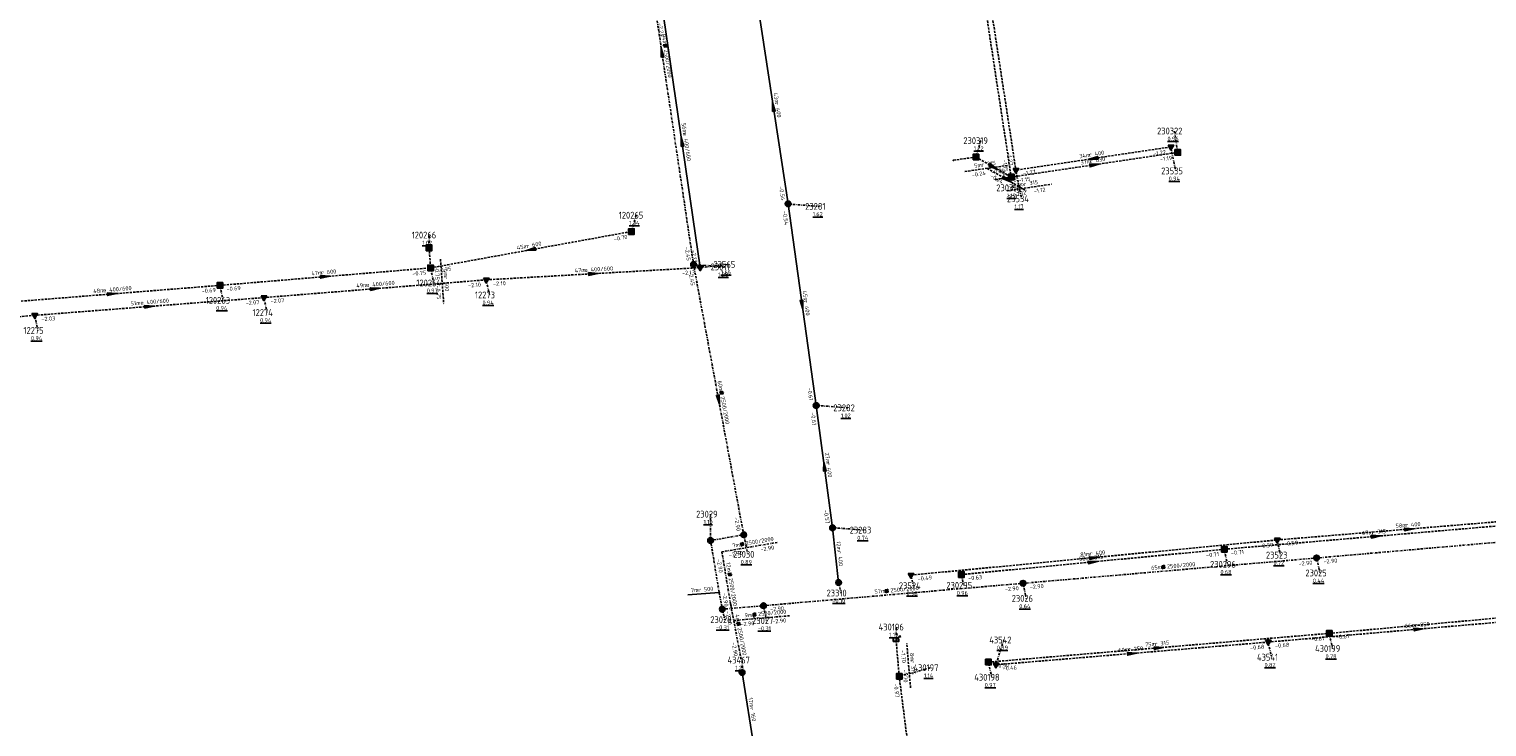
# Model space of a CAD drawing. Extents: x 188323 to 208361, y 565368 to 574910.
# Tile 108 of 256: x 201337 to 201658, y 568998 to 569151. Entities that reach past the tile are written whole.
import ezdxf

# ---------------------------------------------------------------- set-up
doc = ezdxf.new("R2010")
doc.units = 0
for name, pattern in [('BORDER', [1.75, 0.5, -0.25, 0.5, -0.25, 0, -0.25]), ('DASHDOT', [1, 0.5, -0.25, 0, -0.25]), ('DASHED', [0.75, 0.5, -0.25])]:
    doc.linetypes.add(name, pattern=pattern)
doc.layers.get('0').update_dxf_attribs({"linetype": 'CONTINUOUS'})
for name, color, linetype in [('RIO-AFM', 7, 'CONTINUOUS'), ('RIO-BOK', 7, 'CONTINUOUS'), ('RIO-DET', 7, 'CONTINUOUS'), ('RIO-KNP', 7, 'CONTINUOUS'), ('RIO-KNR', 7, 'CONTINUOUS'), ('RIO-LAG_0B', 7, 'CONTINUOUS'), ('RIO-LAG_1B', 7, 'DASHED'), ('RIO-LAG_2B', 7, 'DASHED'), ('RIO-LAG_4', 7, 'BORDER'), ('RIO-LEN', 7, 'CONTINUOUS'), ('RIO-MVD', 1, 'CONTINUOUS'), ('RIO-VRB', 6, 'DASHDOT'), ('RIO-VRH', 7, 'CONTINUOUS')]:
    doc.layers.add(name, color=color, linetype=linetype)
doc.styles.add('RIO-TXT', font='isocp.shx')

# ---------------------------------------------------------------- blocks, each defined once
blk = doc.blocks.new('L_VHR')
blk.add_lwpolyline([(-0.5, 0), (0.5, 0), (-0.5, 0.15), (-0.5, -0.15), (0.5, 0)])
blk = doc.blocks.new('L_VKT')
blk.add_line((0.3, 0.95), (-0.3, -0.05))
blk.add_lwpolyline([(0.3, 0.15), (0.3, 0.75), (-0.3, 0.75), (-0.3, 0.15)], close=True)
blk = doc.blocks.new('K_IPR')
blk.add_lwpolyline([(-0.5, -0.5), (0.5, -0.5), (0.5, 0.5), (-0.5, 0.5)], close=True)
blk.add_solid([(-0.5, 0.5), (0.5, 0.5), (-0.5, -0.5), (0.5, -0.5)])
at = {"style": 'RIO-TXT', "flags": 1}
blk.add_attdef('KNOOPNAAM', (2, 2), '', height=1, dxfattribs=at)
blk = doc.blocks.new('K_IPD')
blk.add_lwpolyline([(-0.496027, 0.307994), (0.503973, 0.307994), (0.003973, -0.558031)], close=True)
blk.add_solid([(-0.496027, 0.307994), (0.503973, 0.307994), (0.003973, -0.558031)])
at = {"style": 'RIO-TXT', "flags": 1}
blk.add_attdef('KNOOPNAAM', (2, 2), '', height=1, dxfattribs=at)
blk = doc.blocks.new('K_IPG')
blk.add_circle((0, 0), 0.5)
for points in [[(0, 0), (-0.5, 0), (-0.433013, 0.25)], [(0, 0), (-0.433013, -0.25), (-0.5, 0)], [(0, 0), (-0.433013, 0.25), (-0.25, 0.433013)], [(0, 0), (-0.25, -0.433013), (-0.433013, -0.25)], [(0, 0), (-0.25, 0.433013), (0, 0.5)], [(0, 0), (0, -0.5), (-0.25, -0.433013)], [(0, 0), (0, 0.5), (0.25, 0.433013)], [(0, 0), (0.25, 0.433013), (0.433013, 0.25)], [(0, 0), (0.433013, 0.25), (0.5, 0)], [(0, 0), (0.5, 0), (0.433013, -0.25)], [(0, 0), (0.433013, -0.25), (0.25, -0.433013)], [(0, 0), (0.25, -0.433013), (0, -0.5)]]:
    blk.add_solid(points)
at = {"style": 'RIO-TXT', "flags": 1}
blk.add_attdef('KNOOPNAAM', (2, 2), '', height=1, dxfattribs=at)
blk = doc.blocks.new('K_FIC')
blk.add_circle((0, 0), 0.0625)
at = {"style": 'RIO-TXT', "flags": 1}
blk.add_attdef('KNOOPNAAM', (2, 2), '', height=1, dxfattribs=at)
blk = doc.blocks.new('K_UTB')
blk.add_lwpolyline([(0.5, 0.15), (0.5, -0.3), (-0.5, -0.3), (-0.5, 0.15), (-0.45, 0.15), (-0.45, -0.25), (0, -0.25), (0.45, -0.25), (0.45, 0.15)], close=True)
blk.add_lwpolyline([(0.85, 0.6), (0.55, 0.65), (0.614828, 0.459583), (0.850842, 0.598937)])
blk.add_arc((0.85, -0.25), 0.85, 90, 180)
at = {"style": 'RIO-TXT', "flags": 1}
blk.add_attdef('KNOOPNAAM', (2, 2), '', height=1, dxfattribs=at)
blk = doc.blocks.new('20_01______120266____120264_')
at = {"layer": 'RIO-LAG_1B'}
blk.add_line((0, 0), (0.712, -9.796), dxfattribs=at)
at = {"layer": 'RIO-AFM', "style": 'RIO-TXT'}
blk.add_text('r 500', height=0.9, rotation=274.131, dxfattribs=at).set_placement((0.7765, -3.7842))
at = {"layer": 'RIO-BOK', "style": 'RIO-TXT'}
for p in [(-1.2948, -1.4976), (-0.9815, -5.8072)]:
    blk.add_text('-0.75', height=0.9, rotation=274.131, dxfattribs=at).set_placement(p)
at = {"layer": 'RIO-LEN', "style": 'RIO-TXT'}
blk.add_text('4m', height=0.9, rotation=274.131, dxfattribs=at).set_placement((0.659, -2.1685))
blk = doc.blocks.new('158_02______23028_____23027_')
at = {"layer": 'RIO-LAG_4'}
blk.add_line((0, 0), (12.474, 1.076), dxfattribs=at)
at = {"layer": 'RIO-AFM', "xscale": 0.9, "yscale": 0.9, "zscale": 0.9, "rotation": 4.931}
blk.add_blockref('L_VKT', (4.5799, 0.897), dxfattribs=at)
at = {"layer": 'RIO-AFM', "style": 'RIO-TXT'}
blk.add_text('2500/2000', height=0.9, rotation=4.931, dxfattribs=at).set_placement((5.3869, 0.9667))
at = {"layer": 'RIO-BOK', "style": 'RIO-TXT'}
for p in [(8.509, -0.671), (1.5149, -1.2745)]:
    blk.add_text('-2.90', height=0.9, rotation=4.931, dxfattribs=at).set_placement(p)
at = {"layer": 'RIO-LEN', "style": 'RIO-TXT'}
blk.add_text('9m', height=0.9, rotation=4.931, dxfattribs=at).set_placement((2.4279, 0.7113))
blk = doc.blocks.new('160_02______23705_____23028_')
at = {"layer": 'RIO-LAG_4'}
blk.add_line((0, 0), (2.333, -12.302), dxfattribs=at)
at = {"layer": 'RIO-AFM', "xscale": 0.9, "yscale": 0.9, "zscale": 0.9, "rotation": 280.7129}
blk.add_blockref('L_VKT', (1.3561, -4.4661), dxfattribs=at)
at = {"layer": 'RIO-AFM', "style": 'RIO-TXT'}
blk.add_text('2500/2000', height=0.9, rotation=280.7129, dxfattribs=at).set_placement((1.5071, -5.2619))
at = {"layer": 'RIO-BOK', "style": 'RIO-TXT'}
for p in [(-1.1146, -1.6362), (0.1939, -8.5342)]:
    blk.add_text('-2.90', height=0.9, rotation=280.7129, dxfattribs=at).set_placement(p)
at = {"layer": 'RIO-LEN', "style": 'RIO-TXT'}
blk.add_text('4m', height=0.9, rotation=280.7129, dxfattribs=at).set_placement((0.9536, -2.3439))
blk = doc.blocks.new('163_02______23029_____23030_')
at = {"layer": 'RIO-LAG_4'}
blk.add_line((0, 0), (12.34, 2.118), dxfattribs=at)
at = {"layer": 'RIO-AFM', "xscale": 0.9, "yscale": 0.9, "zscale": 0.9, "rotation": 9.7419}
blk.add_blockref('L_VKT', (4.4885, 1.278), dxfattribs=at)
at = {"layer": 'RIO-AFM', "style": 'RIO-TXT'}
blk.add_text('2500/2000', height=0.9, rotation=9.7419, dxfattribs=at).set_placement((5.2869, 1.4151))
at = {"layer": 'RIO-BOK', "style": 'RIO-TXT'}
for p in [(1.6165, -1.1429), (8.5353, 0.045)]:
    blk.add_text('-2.90', height=0.9, rotation=9.7419, dxfattribs=at).set_placement(p)
at = {"layer": 'RIO-LEN', "style": 'RIO-TXT'}
blk.add_text('7m', height=0.9, rotation=9.7419, dxfattribs=at).set_placement((2.3597, 0.9125))
blk = doc.blocks.new('164_02______23029_____23705_')
at = {"layer": 'RIO-LAG_4'}
blk.add_line((0, 0), (2.133, -12.886), dxfattribs=at)
at = {"layer": 'RIO-AFM', "xscale": 0.9, "yscale": 0.9, "zscale": 0.9, "rotation": 279.3731}
blk.add_blockref('L_VKT', (1.3395, -5.0293), dxfattribs=at)
at = {"layer": 'RIO-AFM', "style": 'RIO-TXT'}
blk.add_text('2500/2000', height=0.9, rotation=279.3731, dxfattribs=at).set_placement((1.4718, -5.8284))
at = {"layer": 'RIO-BOK', "style": 'RIO-TXT'}
for p in [(-1.1525, -1.6097), (0.0825, -9.0691)]:
    blk.add_text('-2.90', height=0.9, rotation=279.3731, dxfattribs=at).set_placement(p)
at = {"layer": 'RIO-LEN', "style": 'RIO-TXT'}
blk.add_text('12m', height=0.9, rotation=279.3731, dxfattribs=at).set_placement((0.8985, -2.3656))
blk = doc.blocks.new('173_02______230319____230318_')
at = {"layer": 'RIO-LAG_1B'}
blk.add_line((0, 0), (8.52, -4.884), dxfattribs=at)
at = {"layer": 'RIO-VRH', "xscale": 2, "yscale": 2, "zscale": 2, "rotation": 330.1471}
blk.add_blockref('L_VHR', (4.26, -2.442), dxfattribs=at)
at = {"layer": 'RIO-AFM', "style": 'RIO-TXT'}
blk.add_text('r 315', height=0.9, rotation=330.1471, dxfattribs=at).set_placement((3.5716, -1.4708))
at = {"layer": 'RIO-BOK', "style": 'RIO-TXT'}
for s, p in [('-0.24', (0.5183, -1.9107)), ('-0.25', (4.2663, -4.0589))]:
    blk.add_text(s, height=0.9, rotation=330.1471, dxfattribs=at).set_placement(p)
at = {"layer": 'RIO-LEN', "style": 'RIO-TXT'}
blk.add_text('9m', height=0.9, rotation=330.1471, dxfattribs=at).set_placement((2.1661, -0.6652))
blk = doc.blocks.new('174_02______230321____230318_')
at = {"layer": 'RIO-LAG_1B'}
blk.add_line((0, 0), (9.715, 1.437), dxfattribs=at)
at = {"layer": 'RIO-AFM', "style": 'RIO-TXT'}
blk.add_text('r 315', height=0.9, rotation=8.4138, dxfattribs=at).set_placement((3.7157, 1.0551))
at = {"layer": 'RIO-BOK', "style": 'RIO-TXT'}
for p in [(1.5896, -1.1801), (5.8631, -0.5479)]:
    blk.add_text('-1.12', height=0.9, rotation=8.4138, dxfattribs=at).set_placement(p)
at = {"layer": 'RIO-LEN', "style": 'RIO-TXT'}
blk.add_text('3m', height=0.9, rotation=8.4138, dxfattribs=at).set_placement((2.1131, 0.818))
blk = doc.blocks.new('175_02______230320____230319_')
at = {"layer": 'RIO-LAG_1B'}
blk.add_line((0, 0), (9.718, 1.416), dxfattribs=at)
at = {"layer": 'RIO-AFM', "style": 'RIO-TXT'}
blk.add_text('r 315', height=0.9, rotation=8.2916, dxfattribs=at).set_placement((3.7179, 1.0472))
at = {"layer": 'RIO-BOK', "style": 'RIO-TXT'}
for p in [(1.5871, -1.1835), (5.8619, -0.5604)]:
    blk.add_text('-0.24', height=0.9, rotation=8.2916, dxfattribs=at).set_placement(p)
at = {"layer": 'RIO-LEN', "style": 'RIO-TXT'}
blk.add_text('5m', height=0.9, rotation=8.2916, dxfattribs=at).set_placement((2.1149, 0.8135))
blk = doc.blocks.new('772_04______430197____430196_')
at = {"layer": 'RIO-LAG_1B'}
blk.add_line((0, 0), (-0.837, 9.785), dxfattribs=at)
at = {"layer": 'RIO-AFM', "style": 'RIO-TXT'}
blk.add_text('r 315', height=0.9, rotation=274.8776, dxfattribs=at).set_placement((-0.0113, 6.0117))
at = {"layer": 'RIO-BOK', "style": 'RIO-TXT'}
for p in [(-2.1122, 8.2706), (-1.7428, 3.9665)]:
    blk.add_text('-1.70', height=0.9, rotation=274.8776, dxfattribs=at).set_placement(p)
at = {"layer": 'RIO-LEN', "style": 'RIO-TXT'}
blk.add_text('8m', height=0.9, rotation=274.8776, dxfattribs=at).set_placement((-0.1498, 7.6258))

msp = doc.modelspace()

# ---------------------------------------------------------------- linework, layer by layer
at = {"layer": 'RIO-LAG_0B'}
for p, q in [((201497.296, 569155.776), (201503.808, 569113.024)), ((201476.384, 569154.368), (201484.496, 569099.008)), ((201503.808, 569113.024), (201510, 569068.672)), ((201510, 569068.672), (201513.6, 569041.792)), ((201513.6, 569041.792), (201514.944, 569029.76)), ((201488.656, 569027.52), (201481.728, 569027.008)), ((201496.4, 568992.768), (201493.696, 569009.92))]:
    msp.add_line(p, q, dxfattribs=at)
at = {"layer": 'RIO-LAG_1B'}
for p, q in [((201542.256, 569188.928), (201552.928, 569118.912)), ((201552.928, 569118.912), (201589.568, 569124.352)), ((201540.224, 569122.624), (201545.152, 569123.328)), ((201545.152, 569123.328), (201552.928, 569118.912)), ((201549.552, 569118.4), (201552.928, 569118.912)), ((201425.136, 569098.944), (201469.328, 569106.944)), ((201424.816, 569103.36), (201425.136, 569098.944)), ((201378.768, 569095.104), (201425.136, 569098.944)), ((201331.264, 569091.328), (201378.768, 569095.104)), ((201599.808, 569037.056), (201666.56, 569042.752)), ((201541.952, 569031.488), (201599.808, 569037.056)), ((201622.912, 569018.56), (201703.776, 569025.92)), ((201547.92, 569012.224), (201622.912, 569018.56)), ((201528.272, 569009.088), (201527.584, 569017.152)), ((201533.504, 568967.808), (201528.272, 569009.088))]:
    msp.add_line(p, q, dxfattribs=at)
at = {"layer": 'RIO-LAG_2B'}
for p, q in [((201541.536, 569201.536), (201553.952, 569120.448)), ((201588.064, 569125.568), (201553.952, 569120.448)), ((201437.392, 569096.32), (201484.496, 569099.008)), ((201437.392, 569096.32), (201388.448, 569092.416)), ((201388.448, 569092.416), (201338.016, 569088.512)), ((201338.016, 569088.512), (201288.16, 569084.224)), ((201611.472, 569039.104), (201669.616, 569043.904)), ((201530.864, 569031.36), (201611.472, 569039.104)), ((201675.68, 569022.336), (201609.504, 569016.64)), ((201609.504, 569016.64), (201549.568, 569011.648))]:
    msp.add_line(p, q, dxfattribs=at)
at = {"layer": 'RIO-LAG_4'}
for p, q in [((201483.008, 569099.712), (201469.104, 569192.896)), ((201483.008, 569099.712), (201494.048, 569040.256)), ((201620.144, 569035.136), (201718.112, 569043.648)), ((201486.768, 569038.976), (201494.048, 569040.256)), ((201486.768, 569038.976), (201488.656, 569027.52)), ((201555.52, 569029.568), (201620.144, 569035.136)), ((201488.656, 569027.52), (201489.344, 569023.872)), ((201498.384, 569024.64), (201555.52, 569029.568)), ((201489.344, 569023.872), (201498.384, 569024.64))]:
    msp.add_line(p, q, dxfattribs=at)
at = {"layer": 'RIO-VRB'}
for p, q in [((201545.16, 569123.35), (201546.2114, 569126.9397)), ((201589.56, 569124.34), (201588.8517, 569129.053)), ((201588.06, 569125.56), (201589.1141, 569120.2771)), ((201552.93, 569118.89), (201553.4635, 569116.5616)), ((201553.96, 569120.42), (201555.1876, 569114.1523)), ((201503.8, 569113), (201510.7675, 569112.4713)), ((201469.33, 569106.95), (201470.3814, 569110.5397)), ((201424.81, 569103.39), (201424.8097, 569106.165)), ((201425.13, 569098.95), (201425.8371, 569095.6368)), ((201483, 569099.7), (201489.9675, 569099.1713)), ((201484.5, 569099), (201490.575, 569099.7)), ((201378.77, 569095.13), (201379.4771, 569091.8168)), ((201437.39, 569096.31), (201438.0971, 569092.9968)), ((201388.44, 569092.44), (201389.1471, 569089.1268)), ((201338.02, 569088.5), (201338.7271, 569085.1868)), ((201510, 569068.7), (201516.9675, 569068.1713)), ((201486.77, 569039), (201486.7692, 569044.775)), ((201513.6, 569041.8), (201520.5675, 569041.2713)), ((201494.05, 569040.25), (201494.9306, 569035.952)), ((201599.8, 569037.06), (201600.5071, 569033.7468)), ((201611.47, 569039.08), (201612.1771, 569035.7668)), ((201620.15, 569035.16), (201620.8571, 569031.8468)), ((201530.86, 569031.36), (201531.3935, 569029.0316)), ((201541.95, 569031.46), (201542.4835, 569029.1316)), ((201514.94, 569029.75), (201515.4735, 569027.4216)), ((201555.52, 569029.55), (201556.2271, 569026.2368)), ((201498.39, 569024.67), (201499.0971, 569021.3568)), ((201489.35, 569023.89), (201489.8835, 569021.5616)), ((201527.58, 569017.16), (201527.5797, 569019.935)), ((201622.92, 569018.53), (201623.6271, 569015.2168)), ((201549.56, 569011.63), (201551.2952, 569017.0992)), ((201609.5, 569016.62), (201610.2071, 569013.3068)), ((201493.7, 569009.9), (201493.6997, 569012.675)), ((201547.92, 569012.22), (201548.6271, 569008.9068)), ((201528.27, 569009.06), (201535.2375, 569010.9887))]:
    msp.add_line(p, q, dxfattribs=at)

# ---------------------------------------------------------------- block references
at = {"layer": 'RIO-AFM', "xscale": 0.9, "yscale": 0.9, "zscale": 0.9}
for p, rotation in [((201476.374, 569147.7139), 278.4909), ((201488.7878, 569071.3973), 280.5374), ((201586.4469, 569032.7364), 4.9604), ((201525.5674, 569027.4933), 4.8818)]:
    msp.add_blockref('L_VKT', p, dxfattribs=dict(at, rotation=rotation))
at = {"layer": 'RIO-DET'}
for name, p in [('175_02______230320____230319_', (201542.72, 569120.128)), ('173_02______230319____230318_', (201547.664, 569120.832)), ('174_02______230321____230318_', (201552.048, 569115.904)), ('20_01______120266____120264_', (201427.312, 569100.864)), ('163_02______23029_____23030_', (201489.264, 569036.48)), ('164_02______23029_____23705_', (201489.264, 569036.48)), ('160_02______23705_____23028_', (201491.168, 569025.024)), ('158_02______23028_____23027_', (201491.856, 569021.376)), ('772_04______430197____430196_', (201530.768, 569006.592))]:
    msp.add_blockref(name, p, dxfattribs=at)
at = {"layer": 'RIO-KNP', "xscale": 1.25, "yscale": 1.25, "zscale": 1.25}
for name, p in [('K_IPR', (201545.152, 569123.328)), ('K_IPD', (201588.064, 569125.568)), ('K_IPR', (201589.568, 569124.352)), ('K_FIC', (201540.224, 569122.624)), ('K_IPD', (201553.952, 569120.448)), ('K_FIC', (201549.552, 569118.4)), ('K_IPR', (201552.928, 569118.912)), ('K_IPG', (201503.808, 569113.024)), ('K_IPR', (201469.328, 569106.944)), ('K_IPR', (201424.816, 569103.36)), ('K_IPR', (201425.136, 569098.944)), ('K_IPG', (201483.008, 569099.712)), ('K_IPD', (201484.496, 569099.008)), ('K_IPR', (201378.768, 569095.104)), ('K_IPD', (201437.392, 569096.32)), ('K_IPD', (201388.448, 569092.416)), ('K_IPD', (201338.016, 569088.512)), ('K_IPG', (201510, 569068.672)), ('K_IPG', (201494.048, 569040.256)), ('K_IPG', (201513.6, 569041.792)), ('K_IPG', (201486.768, 569038.976)), ('K_IPR', (201599.808, 569037.056)), ('K_IPD', (201611.472, 569039.104)), ('K_IPG', (201620.144, 569035.136)), ('K_IPD', (201530.864, 569031.36)), ('K_IPR', (201541.952, 569031.488)), ('K_FIC', (201488.656, 569027.52)), ('K_IPG', (201514.944, 569029.76)), ('K_IPG', (201555.52, 569029.568)), ('K_IPG', (201489.344, 569023.872)), ('K_IPG', (201498.384, 569024.64)), ('K_UTB', (201527.584, 569017.152)), ('K_IPR', (201622.912, 569018.56)), ('K_IPD', (201609.504, 569016.64)), ('K_IPR', (201547.92, 569012.224)), ('K_IPD', (201549.568, 569011.648)), ('K_IPG', (201493.696, 569009.92)), ('K_IPR', (201528.272, 569009.088))]:
    msp.add_blockref(name, p, dxfattribs=at)
at = {"layer": 'RIO-VRH', "xscale": 2, "yscale": 2, "zscale": 2}
for p, rotation in [((201476.05, 569146.3), 98.4909), ((201500.55, 569134.4), 458.6437), ((201480.445, 569126.69), 458.3396), ((201549.045, 569121.12), 330.1471), ((201571.01, 569122.99), 188.571), ((201571.245, 569121.615), 8.4618), ((201447.23, 569102.95), 190.2582), ((201460.945, 569097.655), 3.2677), ((201401.95, 569097.04), 4.71), ((201355.02, 569093.22), 4.5974), ((201412.915, 569094.375), 364.52), ((201506.9, 569090.85), 277.9753), ((201363.23, 569090.47), 364.4678), ((201488.525, 569069.975), 280.5374), ((201511.8, 569055.25), 457.6309), ((201633.18, 569039.91), 4.8796), ((201640.545, 569041.485), 4.7281), ((201570.875, 569034.26), 5.5286), ((201571.165, 569035.22), 5.47), ((201642.59, 569019.465), 364.9136), ((201585.42, 569015.375), 4.8087), ((201579.53, 569014.125), 364.7584)]:
    msp.add_blockref('L_VHR', p, dxfattribs=dict(at, rotation=rotation))

# ---------------------------------------------------------------- texts
at = {"layer": 'RIO-AFM', "style": 'RIO-TXT'}
for s, rotation, p in [('2500/2000', 278.4909, (201476.494, 569146.9129)), ('r 400', 278.6437, (201500.9357, 569135.2785)), ('e 400/600', 278.3396, (201480.6821, 569128.6355)), ('r 400', 368.571, (201570.1326, 569123.3739)), ('r 630', 8.4618, (201570.3702, 569121.9903)), ('r 600', 10.2582, (201446.3439, 569103.2977)), ('r 600', 4.71, (201401.1017, 569097.4718)), ('e 400/600', 3.2677, (201459.0293, 569098.0464)), ('e 400/600', 4.5974, (201353.0959, 569093.5669)), ('e 400/600', 364.52, (201410.9897, 569094.7388)), ('e 400/600', 364.4678, (201361.305, 569090.836)), ('r 400', 277.9753, (201507.2963, 569091.724)), ('2500/2000', 280.5374, (201488.9363, 569070.6011)), ('r 400', 277.6309, (201512.1961, 569056.1209)), ('r 315', 4.8796, (201632.33, 569040.3392)), ('r 400', 4.7281, (201639.6963, 569041.9165)), ('r 400', 276.3539, (201514.6807, 569036.636)), ('r 315', 5.5286, (201570.0205, 569034.6796)), ('r 400', 5.47, (201570.3107, 569035.6405)), ('2500/2000', 4.9604, (201587.2539, 569032.8064)), ('r 500', 364.4551, (201484.0791, 569027.6861)), ('2500/2000', 4.8818, (201526.3745, 569027.5622)), ('r 250', 364.9136, (201641.7381, 569019.9142)), ('r 250', 364.7584, (201578.6794, 569014.5745)), ('r 315', 4.8087, (201584.5705, 569015.8053)), ('r 160', 278.9808, (201495.4224, 569002.2295))]:
    msp.add_text(s, height=0.9, rotation=rotation, dxfattribs=at).set_placement(p)
at = {"layer": 'RIO-BOK', "style": 'RIO-TXT'}
for s, rotation, p in [('-2.24', 278.3396, (201475.2086, 569152.7914)), ('-1.27', 278.7209, (201552.0039, 569124.2684)), ('-1.22', 368.571, (201584.212, 569123.5837)), ('-1.15', 278.6818, (201550.9695, 569122.7386)), ('-1.27', 368.571, (201555.5536, 569119.2453)), ('-1.19', 8.4618, (201585.7102, 569122.3518)), ('-1.15', 8.4618, (201554.5206, 569117.7112)), ('-0.54', 278.6437, (201501.8248, 569116.8471)), ('-0.54', 277.9753, (201502.6085, 569111.4189)), ('-0.70', 10.2582, (201465.5445, 569104.8421)), ('-2.45', 278.4909, (201481.067, 569103.5572)), ('-2.13', 278.3396, (201482.5532, 569102.8587)), ('-0.75', 4.71, (201421.1585, 569097.218)), ('-0.75', 10.2582, (201426.7567, 569097.8217)), ('-2.13', 3.2677, (201480.4855, 569097.3685)), ('-2.45', 280.5374, (201481.8804, 569098.0672)), ('-0.69', 4.71, (201380.28, 569093.8497)), ('-2.10', 364.52, (201433.4108, 569094.6196)), ('-2.10', 3.2677, (201438.8673, 569094.9921)), ('-0.69', 4.5974, (201374.7948, 569093.4058)), ('-2.07', 364.4678, (201384.4592, 569090.7542)), ('-2.07', 364.52, (201389.9466, 569091.1556)), ('-2.03', 364.4678, (201339.5254, 569087.2143)), ('-0.61', 277.9753, (201508.0707, 569072.57)), ('-0.61', 277.6309, (201508.799, 569067.1261)), ('-2.90', 280.5374, (201491.9595, 569044.0312)), ('-0.57', 277.6309, (201511.683, 569045.6802)), ('-0.59', 5.47, (201607.5211, 569037.2954)), ('-0.59', 4.7281, (201612.9804, 569037.8002)), ('-0.71', 5.5286, (201595.8533, 569035.2714)), ('-0.71', 4.8796, (201601.3138, 569035.7842)), ('-2.90', 4.9604, (201616.1862, 569033.4107)), ('-2.90', 4.9644, (201621.6657, 569033.8864)), ('-0.49', 5.47, (201532.3869, 569030.0998)), ('-0.63', 5.5286, (201543.4782, 569030.2014)), ('-2.90', 4.8818, (201551.5538, 569027.8061)), ('-2.90', 4.9604, (201557.0356, 569028.2763)), ('-2.90', 4.8818, (201499.9039, 569023.3942)), ('-0.67', 4.8087, (201618.9506, 569016.7911)), ('-0.67', 5.229, (201624.4416, 569017.2634)), ('-0.68', 364.7584, (201605.5276, 569014.9201)), ('-0.68', 364.9136, (201611.0154, 569015.346)), ('-0.50', 4.8087, (201549.4322, 569010.9423)), ('-0.46', 364.7584, (201551.0719, 569010.3519)), ('-0.97', 277.2325, (201527.0581, 569007.4945))]:
    msp.add_text(s, height=0.9, rotation=rotation, dxfattribs=at).set_placement(p)
at = {"layer": 'RIO-KNR', "style": 'RIO-TXT'}
for s, p in [('230319', (201542.3864, 569126.1897)), ('230322', (201585.0267, 569128.303)), ('23535', (201585.9266, 569119.5271)), ('230318', (201549.6385, 569115.8116)), ('23534', (201552.0001, 569113.4023)), ('120265', (201466.5564, 569109.7897)), ('23281', (201507.58, 569111.7213)), ('120266', (201420.9847, 569105.415)), ('23011', (201486.78, 569098.4213)), ('23565', (201487.3875, 569098.95)), ('120264', (201422.0121, 569094.8868)), ('120263', (201375.6521, 569091.0668)), ('12273', (201434.9096, 569092.2468)), ('12274', (201385.9596, 569088.3768)), ('12275', (201335.5396, 569084.4368)), ('23282', (201513.78, 569067.4213)), ('23029', (201483.5817, 569044.025)), ('23283', (201517.38, 569040.5213)), ('23030', (201491.7431, 569035.202)), ('230296', (201596.6821, 569032.9968)), ('23523', (201608.9896, 569035.0168)), ('23025', (201617.6696, 569031.0968)), ('23310', (201512.286, 569026.6716)), ('23524', (201528.206, 569028.2816)), ('230295', (201538.6585, 569028.3816)), ('23026', (201553.0396, 569025.4868)), ('23028', (201486.696, 569020.8116)), ('23027', (201495.9096, 569020.6068)), ('430196', (201523.7547, 569019.185)), ('43542', (201548.1077, 569016.3492)), ('430199', (201619.8021, 569014.4668)), ('43467', (201490.5122, 569011.925)), ('430197', (201531.4125, 569010.2387)), ('43541', (201607.0196, 569012.5568)), ('430198', (201544.8021, 569008.1568))]:
    msp.add_text(s, height=1.5, dxfattribs=at).set_placement(p)
at = {"layer": 'RIO-LEN', "style": 'RIO-TXT'}
for s, rotation, p in [('94m', 278.4909, (201475.974, 569150.3841)), ('43m', 278.6437, (201500.61, 569137.4138)), ('56m', 278.3396, (201480.3678, 569130.7725)), ('34m', 368.571, (201567.997, 569123.0506)), ('37m', 8.4618, (201568.2337, 569121.6725)), ('45m', 10.2582, (201444.2184, 569102.913)), ('47m', 4.71, (201398.949, 569097.2944)), ('47m', 3.2677, (201456.8728, 569097.9233)), ('49m', 364.52, (201408.8366, 569094.5672)), ('48m', 4.5974, (201350.9429, 569093.3937)), ('51m', 364.4678, (201359.1517, 569090.6663)), ('45m', 277.9753, (201506.9956, 569093.863)), ('60m', 280.5374, (201488.2927, 569074.0515)), ('27m', 277.6309, (201511.9082, 569058.2616)), ('67m', 4.8796, (201630.1779, 569040.1555)), ('58m', 4.7281, (201637.5437, 569041.7384)), ('12m', 276.3539, (201514.4406, 569038.7827)), ('58m', 5.5286, (201567.8705, 569034.4715)), ('81m', 5.47, (201568.1605, 569035.4346)), ('65m', 4.9604, (201583.757, 569032.5029)), ('7m', 364.4551, (201482.464, 569027.5592)), ('57m', 4.8818, (201522.8772, 569027.2635)), ('66m', 364.9136, (201639.5861, 569019.7278)), ('60m', 364.7584, (201576.5269, 569014.394)), ('75m', 4.8087, (201582.4181, 569015.6242)), ('17m', 278.9808, (201495.0841, 569004.3629))]:
    msp.add_text(s, height=0.9, rotation=rotation, dxfattribs=at).set_placement(p)
at = {"layer": 'RIO-MVD', "style": 'RIO-TXT'}
for s, p in [('%%U0.96', (201587.3217, 569126.903)), ('%%U1.22', (201544.6814, 569124.7897)), ('%%U0.94', (201587.5841, 569118.1271)), ('%%U1.19', (201551.9335, 569114.4116)), ('%%U1.62', (201509.2375, 569110.3213)), ('%%U1.17', (201553.6576, 569112.0023)), ('%%U1.34', (201468.8514, 569108.3897)), ('%%U1.02', (201423.2797, 569104.015)), ('%%U1.66', (201489.045, 569097.55)), ('%%U1.28', (201488.4375, 569097.0213)), ('%%U0.97', (201424.3071, 569093.4868)), ('%%U0.94', (201436.5671, 569090.8468)), ('%%U0.94', (201377.9471, 569089.6668)), ('%%U0.94', (201387.6171, 569086.9768)), ('%%U0.94', (201337.1971, 569083.0368)), ('%%U1.02', (201515.4375, 569066.0213)), ('%%U1.10', (201485.2392, 569042.625)), ('%%U0.74', (201519.0375, 569039.1213)), ('%%U0.89', (201493.4006, 569033.802)), ('%%U0.72', (201610.6471, 569033.6168)), ('%%U0.68', (201598.9771, 569031.5968)), ('%%U0.98', (201529.8635, 569026.8816)), ('%%U0.96', (201540.9535, 569026.9816)), ('%%U0.44', (201619.3271, 569029.6968)), ('%%U-0.10', (201513.561, 569025.2716)), ('%%U0.64', (201554.6971, 569024.0868)), ('%%U-0.31', (201487.971, 569019.4116)), ('%%U-0.31', (201497.1846, 569019.2068)), ('%%U1.19', (201526.0497, 569017.785)), ('%%U0.99', (201549.7652, 569014.9492)), ('%%U1.21', (201492.1697, 569010.525)), ('%%U0.82', (201608.6771, 569011.1568)), ('%%U0.78', (201622.0971, 569013.0668)), ('%%U1.14', (201533.7075, 569008.8387)), ('%%U0.97', (201547.0971, 569006.7568))]:
    msp.add_text(s, height=0.9, dxfattribs=at).set_placement(p)

doc.saveas('drawing.dxf')
